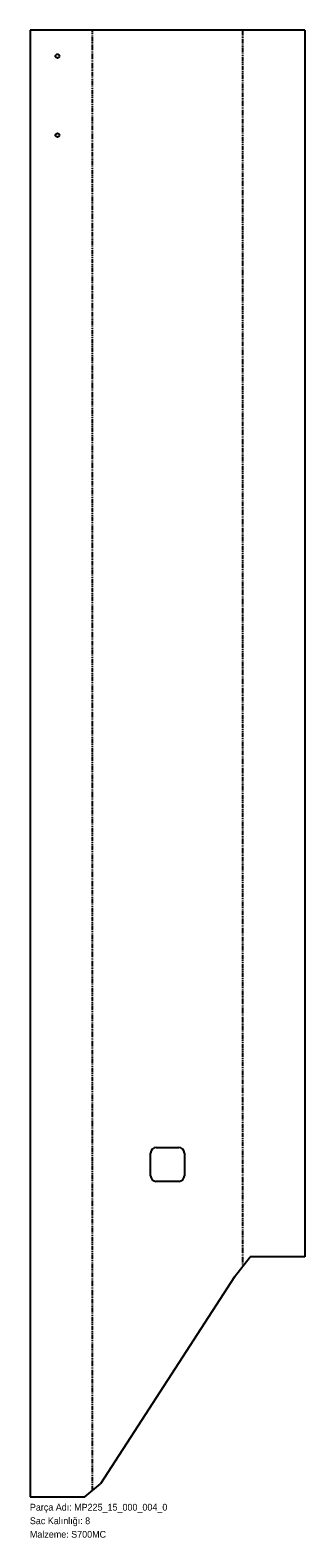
# Model space of a CAD drawing. Header units: millimetres. Extents: x 0 to 488, y -72 to 2598.
import ezdxf

# ---------------------------------------------------------------- set-up
doc = ezdxf.new("R2010")
doc.units = ezdxf.units.MM
for name, pattern in [('SLD-İki-Kısa-Kesik-Çizgili-Uzun-Kesik-Çizgi', [15.748, 8.128, -1.524, 1.524, -1.524, 1.524, -1.524]), ('SLD-Katı', [0]), ('SLD-Sürekli', [0])]:
    doc.linetypes.add(name, pattern=pattern)
doc.layers.add('METIN', color=96, linetype='SLD-Katı')
doc.styles.add('SLDTEXTSTYLE0', font='ARIAL.TTF', dxfattribs={"width": 0.948, "bigfont": 'bigfont'})
doc.styles.add('SLDTEXTSTYLE1', font='ARIAL.TTF', dxfattribs={"width": 0.948})

msp = doc.modelspace()

# ---------------------------------------------------------------- linework, layer by layer
at = {"color": 7, "linetype": 'SLD-Sürekli', "lineweight": 25}
for p, q in [((0.4, 2598.1), (0.4, 0.4)), ((487.8, 2598.1), (0.4, 2598.1)), ((487.8, 2598.1), (487.8, 425.4)), ((224.1, 619.1), (264.1, 619.1)), ((214.1, 569.1), (214.1, 609.1)), ((274.1, 609.1), (274.1, 569.1)), ((264.1, 559.1), (224.1, 559.1)), ((363.1, 390), (390.8, 425.4)), ((487.8, 425.4), (390.8, 425.4)), ((363.1, 390), (125.1, 23.5)), ((0.4, 0.4), (97.4, 0.4)), ((97.4, 0.4), (125.1, 23.5))]:
    msp.add_line(p, q, dxfattribs=at)
at = {"color": 7, "linetype": 'SLD-İki-Kısa-Kesik-Çizgili-Uzun-Kesik-Çizgi'}
for p, q in [((111.3, 11.9), (111.3, 2598.1)), ((377, 2598.1), (377, 407.7))]:
    msp.add_line(p, q, dxfattribs=at)
at = {"color": 7, "linetype": 'SLD-Sürekli', "lineweight": 25}
for centre in [(48.9, 2552.1), (48.9, 2412.1)]:
    msp.add_circle(centre, 3.5, dxfattribs=at)
for centre, start, end in [((224.1, 609.1), 90, 180), ((264.1, 609.1), 0, 90), ((224.1, 569.1), 180, 270), ((264.1, 569.1), 270, 0)]:
    msp.add_arc(centre, 10, start, end, dxfattribs=at)

# ---------------------------------------------------------------- texts
at = {"layer": 'METIN', "char_height": 12, "attachment_point": 1}
for s, insert, style in [('Parça Adı: MP225_15_000_004_0', (0, -12), 'SLDTEXTSTYLE0'), ('Sac Kalınlığı: 8', (0, -36), 'SLDTEXTSTYLE0'), ('Malzeme: S700MC', (0, -60), 'SLDTEXTSTYLE1')]:
    msp.add_mtext(s, dxfattribs=dict(at, insert=insert, style=style))

doc.saveas('drawing.dxf')
